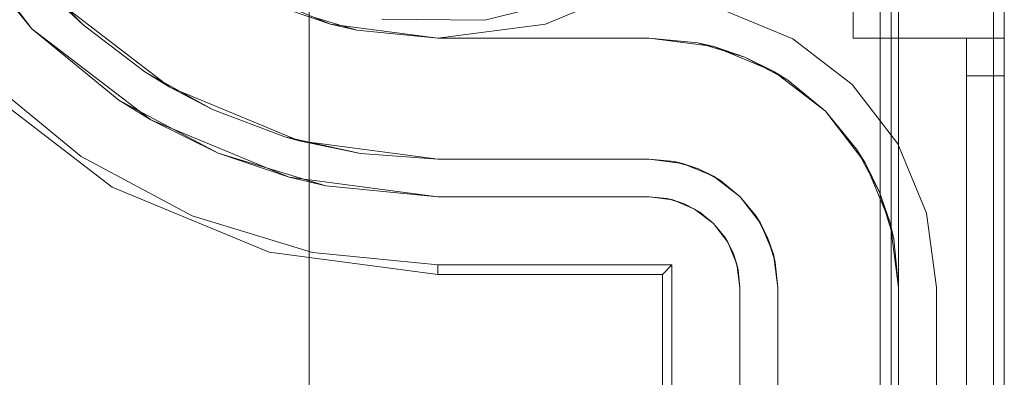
# Model space of a CAD drawing. Extents: x -620 to 300, y 62 to 1112.
# Tile 94 of 226: x -155.7155 to -155.4547, y 270.4623 to 270.557. Entities that reach past the tile are written whole.
import ezdxf

# ---------------------------------------------------------------- set-up
doc = ezdxf.new("R2010")
doc.units = 0
doc.layers.get('0').update_dxf_attribs({"lineweight": 13})
doc.layers.add('60- 61 allgemeine Ausstattung- 4 Terrassen', color=9, linetype='Continuous', lineweight=9, true_color=0x808080)

# ---------------------------------------------------------------- blocks, each defined once
blk = doc.blocks.new('Referenz-A06CPVSGL0')
at = {"layer": '60- 61 allgemeine Ausstattung- 4 Terrassen', "color": 0}
blk.add_line((-155.63881, 214.05342), (-155.63881, 372.51342), dxfattribs=at)
blk = doc.blocks.new('Blockreferenz-A06CPVWWL0')
at = {"color": 251, "linetype": 'ByBlock', "lineweight": -2, "ltscale": 0.13, "true_color": 0x636363}
for p, q in [((-155.48762, 270.6621), (-155.48762, 267.3621)), ((-155.45474, 267.3621), (-155.45474, 270.6621)), ((-155.45763, 270.64178), (-155.45763, 267.3841)), ((-155.71222, 270.55462), (-155.73638, 270.5861)), ((-155.73113, 270.57766), (-155.71222, 270.55462)), ((-155.65974, 270.56684), (-155.63321, 270.55585)), ((-155.57627, 270.55585), (-155.54974, 270.56684)), ((-155.59231, 270.55684), (-155.56587, 270.56349)), ((-155.61958, 270.55715), (-155.59231, 270.55684)), ((-155.51074, 270.55192), (-155.52907, 270.55952)), ((-155.52907, 270.55952), (-155.51074, 270.55192)), ((-155.71222, 270.55462), (-155.68919, 270.53572)), ((-155.68074, 270.53047), (-155.71222, 270.55462)), ((-155.63321, 270.55585), (-155.60474, 270.5521)), ((-155.60474, 270.5521), (-155.57627, 270.55585)), ((-155.495, 270.53984), (-155.51074, 270.55192)), ((-155.51074, 270.55192), (-155.495, 270.53984)), ((-155.72495, 270.5419), (-155.69919, 270.52075)), ((-155.72674, 270.54011), (-155.69101, 270.51269)), ((-155.48292, 270.5241), (-155.495, 270.53984)), ((-155.495, 270.53984), (-155.48292, 270.5241)), ((-155.66291, 270.52168), (-155.68919, 270.53572)), ((-155.68919, 270.53572), (-155.68074, 270.53047)), ((-155.68074, 270.53047), (-155.66291, 270.52168)), ((-155.64408, 270.51528), (-155.68074, 270.53047)), ((-155.47533, 270.50578), (-155.48292, 270.5241)), ((-155.48292, 270.5241), (-155.47533, 270.50578)), ((-155.69919, 270.52075), (-155.6698, 270.50505)), ((-155.6344, 270.51303), (-155.66291, 270.52168)), ((-155.66291, 270.52168), (-155.64408, 270.51528)), ((-155.64408, 270.51528), (-155.6344, 270.51303)), ((-155.60474, 270.5101), (-155.64408, 270.51528)), ((-155.6344, 270.51303), (-155.60474, 270.5101)), ((-155.69101, 270.51269), (-155.6494, 270.49545)), ((-155.60474, 270.5101), (-155.54874, 270.5101)), ((-155.54874, 270.5101), (-155.60474, 270.5101)), ((-155.60474, 270.5101), (-155.60474, 270.5101)), ((-155.54874, 270.5101), (-155.54253, 270.50929)), ((-155.54406, 270.50964), (-155.54874, 270.5101)), ((-155.54874, 270.5101), (-155.54406, 270.50964)), ((-155.54874, 270.5101), (-155.54874, 270.5101)), ((-155.54253, 270.50929), (-155.54406, 270.50964)), ((-155.54406, 270.50964), (-155.53956, 270.50828)), ((-155.53956, 270.50828), (-155.54253, 270.50929)), ((-155.54253, 270.50929), (-155.53674, 270.50689)), ((-155.53674, 270.50689), (-155.53956, 270.50828)), ((-155.53956, 270.50828), (-155.53541, 270.50606)), ((-155.6698, 270.50505), (-155.63791, 270.49537)), ((-155.53541, 270.50606), (-155.53674, 270.50689)), ((-155.53674, 270.50689), (-155.53177, 270.50308)), ((-155.53177, 270.50308), (-155.53541, 270.50606)), ((-155.53541, 270.50606), (-155.53177, 270.50308)), ((-155.47274, 270.4861), (-155.47533, 270.50578)), ((-155.47533, 270.50578), (-155.47274, 270.4861)), ((-155.53177, 270.50308), (-155.52796, 270.4981)), ((-155.52879, 270.49944), (-155.53177, 270.50308)), ((-155.53177, 270.50308), (-155.52879, 270.49944)), ((-155.52796, 270.4981), (-155.52879, 270.49944)), ((-155.52879, 270.49944), (-155.52657, 270.49529)), ((-155.52796, 270.4981), (-155.52556, 270.49232)), ((-155.52657, 270.49529), (-155.52796, 270.4981)), ((-155.6494, 270.49545), (-155.60474, 270.48957)), ((-155.63791, 270.49537), (-155.60474, 270.4921)), ((-155.52556, 270.49232), (-155.52657, 270.49529)), ((-155.52657, 270.49529), (-155.5252, 270.49079)), ((-155.60474, 270.4921), (-155.54274, 270.4921)), ((-155.60474, 270.48957), (-155.60474, 270.4921)), ((-155.54527, 270.48957), (-155.54274, 270.4921)), ((-155.54274, 270.4921), (-155.54274, 267.5321)), ((-155.5252, 270.49079), (-155.52556, 270.49232)), ((-155.52556, 270.49232), (-155.52474, 270.4861)), ((-155.60474, 270.48957), (-155.54527, 270.48957)), ((-155.54527, 270.48957), (-155.54527, 267.53464)), ((-155.52474, 270.4861), (-155.5252, 270.49079)), ((-155.5252, 270.49079), (-155.52474, 270.4861)), ((-155.52474, 270.4861), (-155.52474, 267.5381)), ((-155.52474, 267.5381), (-155.52474, 270.4861)), ((-155.52474, 270.4861), (-155.52474, 270.4861)), ((-155.47274, 267.5381), (-155.47274, 270.4861)), ((-155.47274, 270.4861), (-155.47274, 267.5381)), ((-155.47274, 270.4861), (-155.47274, 270.4861))]:
    blk.add_line(p, q, dxfattribs=at)
blk = doc.blocks.new('Blockreferenz-A06CPVX4L0')
at = {"color": 9, "linetype": 'ByBlock', "lineweight": -2, "ltscale": 0.13, "true_color": 0xc1c9c4}
for p, q in [((-155.48474, 270.6621), (-155.48474, 269.3121)), ((-155.48274, 270.6621), (-155.48274, 267.3621)), ((-155.48274, 270.4861), (-155.48274, 270.6621)), ((-155.45474, 267.3621), (-155.45474, 270.6621)), ((-155.45474, 267.3621), (-155.45474, 270.6621)), ((-155.69869, 270.55563), (-155.71305, 270.57027)), ((-155.63321, 270.55585), (-155.65974, 270.56684)), ((-155.67574, 270.53913), (-155.70515, 270.5617)), ((-155.70515, 270.5617), (-155.69869, 270.55563)), ((-155.64684, 270.56048), (-155.63321, 270.55585)), ((-155.49474, 270.55987), (-155.49474, 270.5521)), ((-155.49474, 270.55987), (-155.49474, 270.5521)), ((-155.45474, 270.5521), (-155.45474, 270.55987)), ((-155.45474, 270.55987), (-155.45474, 270.5521)), ((-155.63035, 270.55548), (-155.63765, 270.55769)), ((-155.69869, 270.55563), (-155.68237, 270.5432)), ((-155.60474, 270.5521), (-155.63321, 270.55585)), ((-155.63321, 270.55585), (-155.6262, 270.55422)), ((-155.6262, 270.55422), (-155.63035, 270.55548)), ((-155.6262, 270.55422), (-155.60474, 270.5521)), ((-155.54874, 270.5521), (-155.60474, 270.5521)), ((-155.60474, 270.5521), (-155.58484, 270.5521)), ((-155.60474, 270.5521), (-155.60474, 270.5521)), ((-155.58484, 270.5521), (-155.56571, 270.5521)), ((-155.56571, 270.5521), (-155.54874, 270.5521)), ((-155.53166, 270.54986), (-155.54874, 270.5521)), ((-155.53587, 270.55084), (-155.54874, 270.5521)), ((-155.54874, 270.5521), (-155.53587, 270.55084)), ((-155.54874, 270.5521), (-155.54874, 270.5521)), ((-155.49474, 270.5521), (-155.46474, 270.5521)), ((-155.49474, 270.5521), (-155.49474, 270.5521)), ((-155.49474, 270.5521), (-155.46474, 270.5521)), ((-155.46474, 270.5521), (-155.46474, 270.55191)), ((-155.45974, 270.5521), (-155.46474, 270.5521)), ((-155.46474, 270.5521), (-155.45474, 270.5521)), ((-155.46474, 270.5521), (-155.46474, 269.0121)), ((-155.46474, 270.5521), (-155.46474, 270.5521)), ((-155.46474, 270.5521), (-155.46474, 269.0121)), ((-155.45974, 270.5521), (-155.46474, 270.5521)), ((-155.46474, 270.5521), (-155.46474, 270.5521)), ((-155.46474, 270.5521), (-155.46474, 270.5521)), ((-155.46474, 270.5521), (-155.46474, 270.5521)), ((-155.46474, 270.5521), (-155.46474, 270.5521)), ((-155.46474, 270.5521), (-155.46474, 270.5521)), ((-155.46474, 270.55191), (-155.46474, 270.5521)), ((-155.46474, 270.5521), (-155.45474, 270.5521)), ((-155.46474, 270.55191), (-155.46474, 270.55134)), ((-155.46474, 270.55134), (-155.46474, 270.55191)), ((-155.45474, 270.5521), (-155.45974, 270.5521)), ((-155.45474, 270.5521), (-155.45974, 270.5521)), ((-155.45474, 270.55176), (-155.45474, 270.5521)), ((-155.45474, 269.0121), (-155.45474, 270.5521)), ((-155.45474, 270.5521), (-155.45474, 270.5521)), ((-155.45474, 270.5521), (-155.45474, 270.55176)), ((-155.45474, 270.5521), (-155.45474, 269.0121)), ((-155.53166, 270.54986), (-155.53587, 270.55084)), ((-155.53587, 270.55084), (-155.52349, 270.54708)), ((-155.51574, 270.54326), (-155.53166, 270.54986)), ((-155.52349, 270.54708), (-155.53166, 270.54986)), ((-155.46474, 270.55134), (-155.46474, 270.55042)), ((-155.46474, 270.55042), (-155.46474, 270.55134)), ((-155.46474, 270.55042), (-155.46474, 270.54918)), ((-155.46474, 270.54918), (-155.46474, 270.55042)), ((-155.45474, 270.55077), (-155.45474, 270.55176)), ((-155.45474, 270.55176), (-155.45474, 270.55077)), ((-155.45474, 270.54918), (-155.45474, 270.55077)), ((-155.45474, 270.55077), (-155.45474, 270.54918)), ((-155.51574, 270.54326), (-155.52349, 270.54708)), ((-155.52349, 270.54708), (-155.51208, 270.54098)), ((-155.46474, 270.54918), (-155.46474, 270.54766)), ((-155.46474, 270.54766), (-155.46474, 270.54918)), ((-155.46474, 270.54766), (-155.46474, 270.54593)), ((-155.46474, 270.54593), (-155.46474, 270.54766)), ((-155.45474, 270.5471), (-155.45474, 270.54918)), ((-155.45474, 270.54918), (-155.45474, 270.5471)), ((-155.45474, 270.54469), (-155.45474, 270.5471)), ((-155.45474, 270.5471), (-155.45474, 270.54469)), ((-155.46474, 270.54593), (-155.46474, 270.54406)), ((-155.46474, 270.54406), (-155.46474, 270.54593)), ((-155.46474, 270.54406), (-155.46474, 270.5421)), ((-155.46474, 270.5421), (-155.46474, 270.54406)), ((-155.45474, 270.5421), (-155.45474, 270.54469)), ((-155.45474, 270.54469), (-155.45474, 270.5421)), ((-155.68237, 270.5432), (-155.67574, 270.53913)), ((-155.66443, 270.53326), (-155.68237, 270.5432)), ((-155.50207, 270.53277), (-155.51574, 270.54326)), ((-155.51208, 270.54098), (-155.51574, 270.54326)), ((-155.46474, 270.5421), (-155.45974, 270.5421)), ((-155.46474, 270.5421), (-155.46474, 267.4821)), ((-155.45974, 270.5421), (-155.46474, 270.5421)), ((-155.46474, 267.4821), (-155.46474, 270.5421)), ((-155.45974, 270.5421), (-155.45474, 270.5421)), ((-155.45474, 270.5421), (-155.45974, 270.5421)), ((-155.45474, 267.4821), (-155.45474, 270.5421)), ((-155.45474, 270.5421), (-155.45474, 267.4821)), ((-155.6415, 270.52494), (-155.67574, 270.53913)), ((-155.67574, 270.53913), (-155.66443, 270.53326)), ((-155.50207, 270.53277), (-155.51208, 270.54098)), ((-155.51208, 270.54098), (-155.50207, 270.53277)), ((-155.66443, 270.53326), (-155.64524, 270.526)), ((-155.49159, 270.5191), (-155.50207, 270.53277)), ((-155.49387, 270.52277), (-155.50207, 270.53277)), ((-155.50207, 270.53277), (-155.49387, 270.52277)), ((-155.64524, 270.526), (-155.6415, 270.52494)), ((-155.6252, 270.52159), (-155.64524, 270.526)), ((-155.60474, 270.5201), (-155.6415, 270.52494)), ((-155.6415, 270.52494), (-155.6252, 270.52159)), ((-155.6252, 270.52159), (-155.60474, 270.5201)), ((-155.60474, 270.5201), (-155.6252, 270.52159)), ((-155.49159, 270.5191), (-155.49387, 270.52277)), ((-155.49387, 270.52277), (-155.48777, 270.51136)), ((-155.60474, 270.5201), (-155.54874, 270.5201)), ((-155.54874, 270.5201), (-155.60474, 270.5201)), ((-155.60474, 270.5201), (-155.60474, 270.5201)), ((-155.54874, 270.5201), (-155.53994, 270.51895)), ((-155.54211, 270.51945), (-155.54874, 270.5201)), ((-155.54874, 270.5201), (-155.54874, 270.5201)), ((-155.53994, 270.51895), (-155.54211, 270.51945)), ((-155.54211, 270.51945), (-155.54083, 270.51906)), ((-155.54083, 270.51906), (-155.53857, 270.51838)), ((-155.53573, 270.51752), (-155.53994, 270.51895)), ((-155.53994, 270.51895), (-155.53174, 270.51555)), ((-155.53857, 270.51838), (-155.53573, 270.51752)), ((-155.48499, 270.50319), (-155.49159, 270.5191)), ((-155.48777, 270.51136), (-155.49159, 270.5191)), ((-155.53174, 270.51555), (-155.53573, 270.51752)), ((-155.53573, 270.51752), (-155.53311, 270.51612)), ((-155.53311, 270.51612), (-155.53103, 270.51501)), ((-155.52985, 270.51437), (-155.53174, 270.51555)), ((-155.53174, 270.51555), (-155.5247, 270.51015)), ((-155.53103, 270.51501), (-155.52985, 270.51437)), ((-155.5247, 270.51015), (-155.52985, 270.51437)), ((-155.5247, 270.51015), (-155.5193, 270.5031)), ((-155.52047, 270.50499), (-155.5247, 270.51015)), ((-155.48499, 270.50319), (-155.48777, 270.51136)), ((-155.48777, 270.51136), (-155.48401, 270.49898)), ((-155.52047, 270.50499), (-155.51984, 270.50381)), ((-155.5193, 270.5031), (-155.52047, 270.50499)), ((-155.51984, 270.50381), (-155.51873, 270.50173)), ((-155.51733, 270.49912), (-155.5193, 270.5031)), ((-155.5193, 270.5031), (-155.5159, 270.4949)), ((-155.48274, 270.4861), (-155.48499, 270.50319)), ((-155.48401, 270.49898), (-155.48499, 270.50319)), ((-155.51873, 270.50173), (-155.51733, 270.49912)), ((-155.5159, 270.4949), (-155.51733, 270.49912)), ((-155.51733, 270.49912), (-155.51647, 270.49628)), ((-155.48274, 270.4861), (-155.48401, 270.49898)), ((-155.48401, 270.49898), (-155.48274, 270.4861)), ((-155.51647, 270.49628), (-155.51578, 270.49402)), ((-155.5154, 270.49274), (-155.5159, 270.4949)), ((-155.5159, 270.4949), (-155.51474, 270.4861)), ((-155.51578, 270.49402), (-155.5154, 270.49274)), ((-155.51474, 270.4861), (-155.5154, 270.49274)), ((-155.51474, 270.4861), (-155.51474, 267.5381)), ((-155.51474, 270.4221), (-155.51474, 270.4861)), ((-155.51474, 270.4861), (-155.51474, 270.4861)), ((-155.48274, 267.5381), (-155.48274, 270.4861)), ((-155.48274, 270.4861), (-155.48274, 270.4861))]:
    blk.add_line(p, q, dxfattribs=at)

msp = doc.modelspace()

# ---------------------------------------------------------------- block references
at = {"color": 8, "lineweight": 13, "ltscale": 0.13, "true_color": 0x808080}
msp.add_blockref('Referenz-A06CPVSGL0', (0, 0), dxfattribs=at)
at = {"ltscale": 0.13}
for name in ['Blockreferenz-A06CPVWWL0', 'Blockreferenz-A06CPVX4L0']:
    msp.add_blockref(name, (0, 0), dxfattribs=at)

doc.saveas('drawing.dxf')
